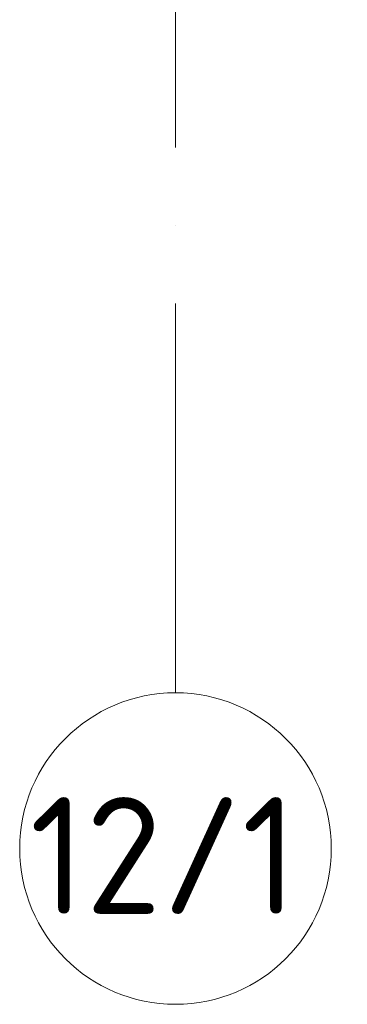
# Model space of a CAD drawing. Header units: millimetres. Extents: x -3267 to 40126, y 29201 to 102288.
# Tile 101 of 256: x 28126 to 28967, y 29201 to 31729. Entities that reach past the tile are written whole.
import ezdxf

# ---------------------------------------------------------------- set-up
doc = ezdxf.new("R2010")
doc.units = ezdxf.units.MM
doc.linetypes.add('4_ Штрихпунктир_ 10 х 2 мм', pattern=[1400, 1000, -200, 0, -200])
doc.layers.add('S-GRID-____-IDEN', color=7, linetype='Continuous', lineweight=9)
doc.layers.add('S-GRID-____-OTLN', color=7, linetype='Continuous', lineweight=9)
doc.styles.add('GOST Common_1', font='GOST_Common.ttf', dxfattribs={"height": 300})

# ---------------------------------------------------------------- blocks, each defined once
blk = doc.blocks.new('Ось сетки - 8_0 мм-37851243-ВКК_02_К1_З_ЭОМ_кабель_')
at = {"layer": 'S-GRID-____-IDEN', "color": 253, "true_color": 0xaaaaaa}
blk.add_circle((0, 0), 4, dxfattribs=at)

msp = doc.modelspace()

# ---------------------------------------------------------------- linework, layer by layer
at = {"layer": 'S-GRID-____-OTLN', "color": 253, "linetype": '4_ Штрихпунктир_ 10 х 2 мм', "true_color": 0xaaaaaa}
msp.add_line((28525.6, 30000.7), (28525.6, 101488.3), dxfattribs=at)

# ---------------------------------------------------------------- block references
at = {"layer": 'S-GRID-____-IDEN', "color": 253, "true_color": 0xaaaaaa, "xscale": 99.99999999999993, "yscale": 99.99999999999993, "zscale": 99.99999999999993}
msp.add_blockref('Ось сетки - 8_0 мм-37851243-ВКК_02_К1_З_ЭОМ_кабель_', (28525.6, 29600.7), dxfattribs=at)

# ---------------------------------------------------------------- texts
at = {"layer": 'S-GRID-____-IDEN', "color": 253, "true_color": 0xaaaaaa, "insert": (28151.5, 29732.8), "char_height": 300, "width": 897.89, "attachment_point": 1, "style": 'GOST Common_1'}
msp.add_mtext('12/1', dxfattribs=at)

doc.saveas('drawing.dxf')
